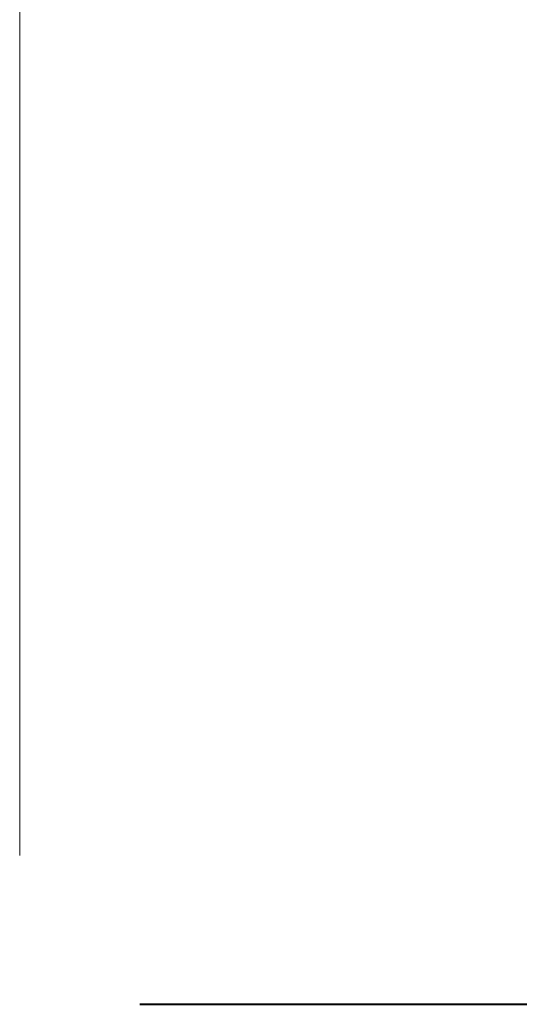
# Model space of a CAD drawing. Header units: inches. Extents: x 0 to 21849, y 0 to 20143.
# Tile 1 of 15: x 0 to 1458, y 0 to 2873. Entities that reach past the tile are written whole.
import ezdxf

# ---------------------------------------------------------------- set-up
doc = ezdxf.new("R2010")
doc.units = ezdxf.units.IN
doc.header["$MEASUREMENT"] = 0
doc.linetypes.add('DASHED2', pattern=[0.375, 0.25, -0.125])
doc.layers.add('E-DETL-TEXT', color=7, linetype='Continuous', lineweight=13)
doc.layers.add('E-LPS-ISO', color=7, linetype='DASHED2', lineweight=40)
doc.layers.add('E-NOPLT', color=241, linetype='Continuous', lineweight=0, plot=False)

msp = doc.modelspace()

# ---------------------------------------------------------------- hatches: boundary and pattern name
at = {"layer": 'E-DETL-TEXT', "extrusion": (0, 0, -1)}
h = msp.add_hatch(color=0, dxfattribs=at)
edge = h.paths.add_edge_path()
edge.add_spline(control_points=[(-319.4, 2105.8), (-319.4, 2105.8), (-319.5, 2105.9), (-319.5, 2105.9), (-319.5, 2105.9), (-319.5, 2105.9), (-319.6, 2105.9), (-319.6, 2105.9), (-319.6, 2105.9), (-319.6, 2105.8), (-319.6, 2105.8), (-319.6, 2105.8), (-319.6, 2105.8), (-319.6, 2105.8), (-319.5, 2105.7), (-319.5, 2105.7), (-319.5, 2105.7), (-319.5, 2105.7), (-319.5, 2105.7), (-319.5, 2105.8), (-319.4, 2105.8), (-319.4, 2105.8), (-319.4, 2105.8)], knot_values=[0, 0, 0, 0.090909, 0.090909, 0.181818, 0.181818, 0.272727, 0.272727, 0.363636, 0.363636, 0.454545, 0.454545, 0.545455, 0.545455, 0.636364, 0.636364, 0.727273, 0.727273, 0.818182, 0.818182, 0.909091, 0.909091, 1, 1, 1], degree=2, periodic=0)
edge = h.paths.add_edge_path(flags=16)
edge.add_spline(control_points=[(-319.5, 2105.8), (-319.5, 2105.8), (-319.5, 2105.8), (-319.5, 2105.8), (-319.5, 2105.8), (-319.5, 2105.8), (-319.5, 2105.8), (-319.6, 2105.8), (-319.6, 2105.8), (-319.6, 2105.8), (-319.6, 2105.8), (-319.6, 2105.9), (-319.5, 2105.9), (-319.5, 2105.9), (-319.5, 2105.9), (-319.5, 2105.9), (-319.5, 2105.9), (-319.5, 2105.8), (-319.5, 2105.8)], knot_values=[0, 0, 0, 0.111111, 0.111111, 0.222222, 0.222222, 0.333333, 0.333333, 0.444444, 0.444444, 0.555556, 0.555556, 0.666667, 0.666667, 0.777778, 0.777778, 0.888889, 0.888889, 1, 1, 1], degree=2, periodic=0)
h = msp.add_hatch(color=0, dxfattribs=at)
edge = h.paths.add_edge_path()
edge.add_spline(control_points=[(-321.7, 2105.8), (-321.7, 2105.8), (-321.7, 2105.9), (-321.7, 2105.9), (-321.7, 2105.9), (-321.8, 2105.9), (-321.8, 2105.9), (-321.8, 2105.9), (-321.8, 2105.9), (-321.8, 2105.8), (-321.8, 2105.8), (-321.8, 2105.8), (-321.8, 2105.8), (-321.8, 2105.8), (-321.8, 2105.7), (-321.8, 2105.7), (-321.7, 2105.7), (-321.7, 2105.7), (-321.7, 2105.7), (-321.7, 2105.8), (-321.7, 2105.8), (-321.7, 2105.8), (-321.7, 2105.8)], knot_values=[0, 0, 0, 0.090909, 0.090909, 0.181818, 0.181818, 0.272727, 0.272727, 0.363636, 0.363636, 0.454545, 0.454545, 0.545455, 0.545455, 0.636364, 0.636364, 0.727273, 0.727273, 0.818182, 0.818182, 0.909091, 0.909091, 1, 1, 1], degree=2, periodic=0)
edge = h.paths.add_edge_path(flags=16)
edge.add_spline(control_points=[(-321.7, 2105.8), (-321.7, 2105.8), (-321.7, 2105.8), (-321.7, 2105.8), (-321.7, 2105.8), (-321.8, 2105.8), (-321.8, 2105.8), (-321.8, 2105.8), (-321.8, 2105.8), (-321.8, 2105.8), (-321.8, 2105.8), (-321.8, 2105.9), (-321.8, 2105.9), (-321.8, 2105.9), (-321.7, 2105.9), (-321.7, 2105.9), (-321.7, 2105.9), (-321.7, 2105.8), (-321.7, 2105.8)], knot_values=[0, 0, 0, 0.111111, 0.111111, 0.222222, 0.222222, 0.333333, 0.333333, 0.444444, 0.444444, 0.555556, 0.555556, 0.666667, 0.666667, 0.777778, 0.777778, 0.888889, 0.888889, 1, 1, 1], degree=2, periodic=0)
h = msp.add_hatch(color=0, dxfattribs=at)
edge = h.paths.add_edge_path()
edge.add_spline(control_points=[(-323.4, 2105.8), (-323.4, 2105.8), (-323.4, 2105.9), (-323.4, 2105.9), (-323.4, 2105.9), (-323.5, 2105.9), (-323.5, 2105.9), (-323.5, 2105.9), (-323.5, 2105.9), (-323.5, 2105.9), (-323.5, 2105.9), (-323.5, 2105.9), (-323.5, 2105.8), (-323.5, 2105.8), (-323.5, 2105.8), (-323.5, 2105.8), (-323.5, 2105.8), (-323.5, 2105.8), (-323.5, 2105.7), (-323.5, 2105.7), (-323.5, 2105.7), (-323.4, 2105.7), (-323.4, 2105.8), (-323.4, 2105.8), (-323.4, 2105.8)], knot_values=[0, 0, 0, 0.083333, 0.083333, 0.166667, 0.166667, 0.25, 0.25, 0.333333, 0.333333, 0.416667, 0.416667, 0.5, 0.5, 0.583333, 0.583333, 0.666667, 0.666667, 0.75, 0.75, 0.833333, 0.833333, 0.916667, 0.916667, 1, 1, 1], degree=2, periodic=0)
edge = h.paths.add_edge_path(flags=16)
edge.add_spline(control_points=[(-323.4, 2105.8), (-323.4, 2105.8), (-323.4, 2105.8), (-323.5, 2105.8), (-323.5, 2105.8), (-323.5, 2105.8), (-323.5, 2105.8), (-323.5, 2105.8), (-323.5, 2105.8), (-323.5, 2105.8), (-323.5, 2105.9), (-323.5, 2105.9), (-323.5, 2105.9), (-323.5, 2105.9), (-323.5, 2105.9), (-323.4, 2105.8), (-323.4, 2105.8)], knot_values=[0, 0, 0, 0.125, 0.125, 0.25, 0.25, 0.375, 0.375, 0.5, 0.5, 0.625, 0.625, 0.75, 0.75, 0.875, 0.875, 1, 1, 1], degree=2, periodic=0)
h = msp.add_hatch(color=0, dxfattribs=at)
edge = h.paths.add_edge_path()
edge.add_spline(control_points=[(-324.1, 2105.8), (-324.1, 2105.8), (-324.1, 2105.9), (-324.1, 2105.9), (-324.1, 2105.9), (-324.1, 2105.9), (-324.1, 2105.9), (-324.2, 2105.9), (-324.2, 2105.9), (-324.2, 2105.9), (-324.2, 2105.9), (-324.2, 2105.9), (-324.2, 2105.8), (-324.2, 2105.8), (-324.2, 2105.8), (-324.2, 2105.8), (-324.2, 2105.8), (-324.2, 2105.8), (-324.2, 2105.7), (-324.2, 2105.7), (-324.1, 2105.7), (-324.1, 2105.7), (-324.1, 2105.8), (-324.1, 2105.8), (-324.1, 2105.8)], knot_values=[0, 0, 0, 0.083333, 0.083333, 0.166667, 0.166667, 0.25, 0.25, 0.333333, 0.333333, 0.416667, 0.416667, 0.5, 0.5, 0.583333, 0.583333, 0.666667, 0.666667, 0.75, 0.75, 0.833333, 0.833333, 0.916667, 0.916667, 1, 1, 1], degree=2, periodic=0)
edge = h.paths.add_edge_path(flags=16)
edge.add_spline(control_points=[(-324.1, 2105.8), (-324.1, 2105.8), (-324.1, 2105.8), (-324.1, 2105.8), (-324.1, 2105.8), (-324.2, 2105.8), (-324.2, 2105.8), (-324.2, 2105.8), (-324.2, 2105.8), (-324.2, 2105.8), (-324.2, 2105.9), (-324.2, 2105.9), (-324.1, 2105.9), (-324.1, 2105.9), (-324.1, 2105.9), (-324.1, 2105.8), (-324.1, 2105.8)], knot_values=[0, 0, 0, 0.125, 0.125, 0.25, 0.25, 0.375, 0.375, 0.5, 0.5, 0.625, 0.625, 0.75, 0.75, 0.875, 0.875, 1, 1, 1], degree=2, periodic=0)
h = msp.add_hatch(color=0, dxfattribs=at)
edge = h.paths.add_edge_path()
edge.add_spline(control_points=[(-324.8, 2105.8), (-324.8, 2105.8), (-324.8, 2105.9), (-324.8, 2105.9), (-324.8, 2105.9), (-324.8, 2105.9), (-324.8, 2105.9), (-324.8, 2105.9), (-324.8, 2105.9), (-324.9, 2105.9), (-324.9, 2105.9), (-324.9, 2105.9), (-324.9, 2105.8), (-324.9, 2105.8), (-324.9, 2105.8), (-324.9, 2105.8), (-324.9, 2105.8), (-324.9, 2105.8), (-324.8, 2105.7), (-324.8, 2105.7), (-324.8, 2105.7), (-324.8, 2105.7), (-324.8, 2105.8), (-324.8, 2105.8), (-324.8, 2105.8)], knot_values=[0, 0, 0, 0.083333, 0.083333, 0.166667, 0.166667, 0.25, 0.25, 0.333333, 0.333333, 0.416667, 0.416667, 0.5, 0.5, 0.583333, 0.583333, 0.666667, 0.666667, 0.75, 0.75, 0.833333, 0.833333, 0.916667, 0.916667, 1, 1, 1], degree=2, periodic=0)
edge = h.paths.add_edge_path(flags=16)
edge.add_spline(control_points=[(-324.8, 2105.8), (-324.8, 2105.8), (-324.8, 2105.8), (-324.8, 2105.8), (-324.8, 2105.8), (-324.8, 2105.8), (-324.8, 2105.8), (-324.9, 2105.8), (-324.9, 2105.8), (-324.9, 2105.8), (-324.8, 2105.9), (-324.8, 2105.9), (-324.8, 2105.9), (-324.8, 2105.9), (-324.8, 2105.9), (-324.8, 2105.8), (-324.8, 2105.8)], knot_values=[0, 0, 0, 0.125, 0.125, 0.25, 0.25, 0.375, 0.375, 0.5, 0.5, 0.625, 0.625, 0.75, 0.75, 0.875, 0.875, 1, 1, 1], degree=2, periodic=0)
h = msp.add_hatch(color=0, dxfattribs=at)
edge = h.paths.add_edge_path()
edge.add_spline(control_points=[(-325.4, 2105.8), (-325.4, 2105.8), (-325.5, 2105.9), (-325.5, 2105.9), (-325.5, 2105.9), (-325.5, 2105.9), (-325.5, 2105.9), (-325.5, 2105.9), (-325.5, 2105.9), (-325.5, 2105.9), (-325.5, 2105.9), (-325.5, 2105.9), (-325.5, 2105.8), (-325.5, 2105.8), (-325.5, 2105.8), (-325.5, 2105.8), (-325.5, 2105.8), (-325.5, 2105.8), (-325.5, 2105.7), (-325.5, 2105.7), (-325.5, 2105.7), (-325.5, 2105.7), (-325.5, 2105.8), (-325.4, 2105.8), (-325.4, 2105.8)], knot_values=[0, 0, 0, 0.083333, 0.083333, 0.166667, 0.166667, 0.25, 0.25, 0.333333, 0.333333, 0.416667, 0.416667, 0.5, 0.5, 0.583333, 0.583333, 0.666667, 0.666667, 0.75, 0.75, 0.833333, 0.833333, 0.916667, 0.916667, 1, 1, 1], degree=2, periodic=0)
edge = h.paths.add_edge_path(flags=16)
edge.add_spline(control_points=[(-325.5, 2105.8), (-325.5, 2105.8), (-325.5, 2105.8), (-325.5, 2105.8), (-325.5, 2105.8), (-325.5, 2105.8), (-325.5, 2105.8), (-325.5, 2105.8), (-325.5, 2105.8), (-325.5, 2105.8), (-325.5, 2105.9), (-325.5, 2105.9), (-325.5, 2105.9), (-325.5, 2105.9), (-325.5, 2105.9), (-325.5, 2105.8), (-325.5, 2105.8)], knot_values=[0, 0, 0, 0.125, 0.125, 0.25, 0.25, 0.375, 0.375, 0.5, 0.5, 0.625, 0.625, 0.75, 0.75, 0.875, 0.875, 1, 1, 1], degree=2, periodic=0)

# ---------------------------------------------------------------- linework, layer by layer
at = {"layer": 'E-LPS-ISO', "color": 0, "linetype": 'Continuous'}
msp.add_line((350.5, 0), (21848.9, 0), dxfattribs=at)
at = {"layer": 'E-NOPLT', "color": 0, "linetype": 'Continuous'}
msp.add_line((0, 434), (0, 20142.8), dxfattribs=at)

doc.saveas('drawing.dxf')
